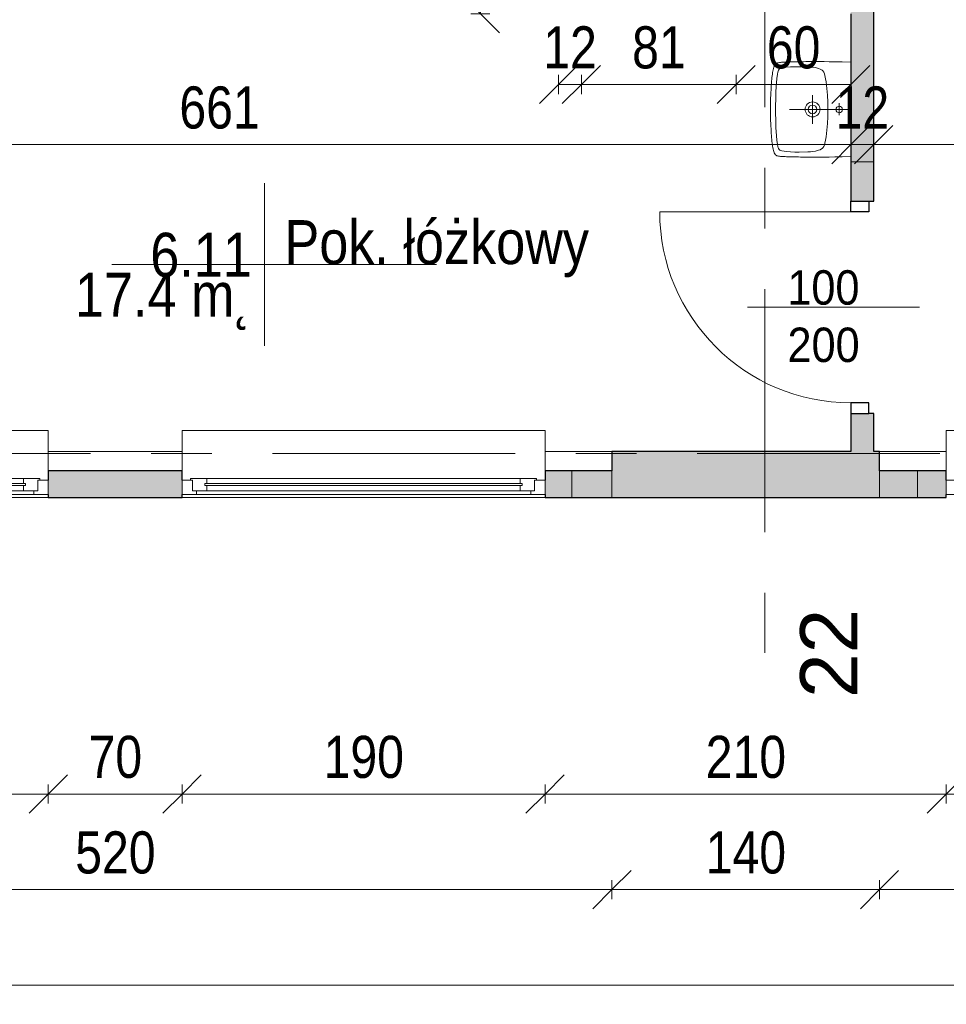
# Model space of a CAD drawing. Header units: centimetres. Extents: x -1743 to 21705, y -8842 to 3590.
# Tile 3 of 44: x -1003 to -518, y -157 to 358. Entities that reach past the tile are written whole.
import ezdxf

# ---------------------------------------------------------------- set-up
doc = ezdxf.new("R2010")
doc.units = ezdxf.units.CM
doc.linetypes.add('Oś', pattern=[222.25, 127, -31.75, 31.75, -31.75])
for name, color, linetype, lineweight in [('A-ANNO-DIMS', 211, 'Continuous', 13), ('A-ANNO-DIMS-100', 211, 'Continuous', 13), ('A-ANNO-NOTE', 131, 'Continuous', 9), ('A-AREA-IDEN', 2, 'Continuous', 13), ('A-DETL-GENF', 92, 'Continuous', 9), ('A-DETL-MEDM', 33, 'Continuous', 25), ('A-DOOR', 31, 'Continuous', 13), ('A-GLAZ', 151, 'Continuous', 13), ('A-WALL', 113, 'Continuous', 13), ('P-SANR-FIXT', 6, 'Continuous', 9), ('S-GRID', 1, 'Continuous', 13), ('S-GRID-IDEN', 1, 'Continuous', 13)]:
    doc.layers.add(name, color=color, linetype=linetype, lineweight=lineweight)
doc.styles.add('Arial', font='arial.ttf', dxfattribs={"width": 0.9, "height": 18})
doc.styles.add('Arial Narrow_2', font='ARIALN.TTF', dxfattribs={"height": 22})
doc.styles.add('Arial_1', font='arial.ttf', dxfattribs={"height": 30})
doc.styles.add('Arial_3', font='arial.ttf', dxfattribs={"width": 0.85, "height": 23})
doc.dimstyles.new('Diagonal_1_100__0_1__1', dxfattribs={"dimscale": 30.48, "dimtxt": 22.515481, "dimasz": 0.656168, "dimexe": 0.164042, "dimexo": 0.0625, "dimgap": 0.065617, "dimtad": 1, "dimdec": 1, "dimrnd": 0.1, "dimdsep": 46, "dimtxsty": 'Arial Narrow_2', "dimblk1": 'OBLIQUE', "dimblk2": 'OBLIQUE', "dimsah": 1, "dimcen": 0.09, "dimazin": 0, "dimtfac": 1, "dimtdec": 4, "dimtix": 1, "dimtmove": 0, "dimatfit": 3, "dimfxl": 0.164042, "dimfxlon": 1, "dimtvp": 1, "dimtolj": 1, "dimtzin": 0, "dimarcsym": 2})

# ---------------------------------------------------------------- blocks, each defined once
blk = doc.blocks.new('Pawilon E_rvt-1-6_piętro IV __13_80 m_ - stan istniejący')
at = {"layer": 'S-GRID', "linetype": 'Oś'}
blk.add_line((368.01, 131.33), (-1702.93, 131.33), dxfattribs=at)
blk = doc.blocks.new('DRZWI 1S - automatyczna etykieta - Drzwi 100-2252143-6_piętro IV __13_80 m_ - stan istniejący')
at = {"layer": 'A-DETL-GENF'}
for p, q in [((-55.5, 6), (-55.5, -3.5)), ((-50, 6), (-55.5, 6)), ((-50, -3.5), (-50, 6)), ((55.5, 6), (50, 6)), ((50, 6), (50, -3.5)), ((55.5, -3.5), (55.5, 6)), ((-55.5, -3.5), (-50, -3.5)), ((50, -3.5), (55.5, -3.5))]:
    blk.add_line(p, q, dxfattribs=at)
at = {"layer": 'A-DETL-MEDM'}
for p, q in [((-50, 6), (-55.5, 6)), ((-55.5, 6), (-55.5, -3.5)), ((-50, -3.5), (-50, 6)), ((50, -3.5), (50, 6)), ((50, 6), (55.5, 6)), ((55.5, 6), (55.5, -3.5)), ((-55.5, -3.5), (-50, -3.5)), ((55.5, -3.5), (50, -3.5))]:
    blk.add_line(p, q, dxfattribs=at)
at = {"layer": 'A-DOOR'}
blk.add_line((50, 6), (50, 106), dxfattribs=at)
blk.add_arc((50, 6), 100, 90, 180, dxfattribs=at)
blk = doc.blocks.new('Okno - automatyczna etykieta - 190x181  _nietypowy podział_-2208509-6_piętro IV __13_80 m_ - stan istniejący')
at = {"layer": 'A-GLAZ'}
for p, q in [((-87.5, 5.5), (-95, 5.5)), ((-95, 5.5), (-95, -2)), ((-95, 5.5), (95, 5.5)), ((-87.5, 3.5), (-87.5, 5.5)), ((87.5, 5.5), (-87.5, 5.5)), ((95, 5.5), (87.5, 5.5)), ((87.5, 5.5), (87.5, 3.5)), ((95, -2), (95, 5.5)), ((-82, 3.5), (-89.5, 3.5)), ((-89.5, 3.5), (-89.5, -2)), ((-89.5, -2), (-89.5, 3.5)), ((-89.5, 3.5), (-87.5, 3.5)), ((83, 0.75), (-83, 0.75)), ((-83, 0.75), (-83, -0.25)), ((-83, -0.25), (-83, 0.75)), ((-83, 0.75), (-82, 0.75)), ((-82, 0.75), (-82, 3.5)), ((82, 3.5), (-82, 3.5)), ((89.5, 3.5), (82, 3.5)), ((82, 3.5), (82, 0.75)), ((82, 0.75), (83, 0.75)), ((83, -0.25), (83, 0.75)), ((83, 0.75), (83, -0.25)), ((87.5, 3.5), (89.5, 3.5)), ((89.5, -2), (89.5, 3.5)), ((89.5, 3.5), (89.5, -2)), ((-95, -2), (-89.5, -2)), ((-89.5, -2), (-90.5, -2)), ((-90.5, -2), (-90.5, -3)), ((-90.5, -3), (-82, -3)), ((-83, -0.25), (83, -0.25)), ((-82, -0.25), (-83, -0.25)), ((-82, -3), (-82, -0.25)), ((82, -3), (-82, -3)), ((82, -0.25), (82, -3)), ((83, -0.25), (82, -0.25)), ((82, -3), (90.5, -3)), ((90.5, -2), (89.5, -2)), ((89.5, -2), (95, -2)), ((90.5, -3), (90.5, -2)), ((-95, -26), (-95, -7)), ((95, -7), (95, -26)), ((-95, -28), (-95, -26)), ((-95, -28), (95, -28)), ((95, -26), (95, -28))]:
    blk.add_line(p, q, dxfattribs=at)
blk = doc.blocks.new('Umywalka koło Nova Pro - Pro 50-1205816-6_piętro IV __13_80 m_ - stan istniejący')
at = {"layer": 'P-SANR-FIXT'}
for p, q in [((-9.61, 46.32), (-8.94, 46.51)), ((-8.94, 46.51), (-9.61, 46.32)), ((-8.94, 46.51), (-8.25, 46.64)), ((-8.25, 46.64), (-8.94, 46.51)), ((-8.25, 46.64), (-7.5, 46.8)), ((-7.5, 46.8), (-8.25, 46.64)), ((-7.5, 46.8), (-6.73, 46.91)), ((-6.73, 46.91), (-7.5, 46.8)), ((-6.73, 46.91), (-5.93, 47.04)), ((-5.93, 47.04), (-6.73, 46.91)), ((-5.93, 47.04), (-5.1, 47.15)), ((-5.1, 47.15), (-5.93, 47.04)), ((-5.1, 47.15), (-4.2, 47.25)), ((-4.2, 47.25), (-5.1, 47.15)), ((-4.2, 47.25), (-3.27, 47.36)), ((-3.27, 47.36), (-4.2, 47.25)), ((-3.27, 47.36), (-2.28, 47.44)), ((-2.28, 47.44), (-3.27, 47.36)), ((-2.28, 47.44), (-1.24, 47.52)), ((-1.24, 47.52), (-2.28, 47.44)), ((-1.24, 47.52), (-0.15, 47.63)), ((-0.15, 47.63), (-1.24, 47.52)), ((-0.15, 47.63), (1.05, 47.71)), ((1.05, 47.71), (-0.15, 47.63)), ((1.05, 47.71), (2.3, 47.76)), ((2.3, 47.76), (1.05, 47.71)), ((2.3, 47.76), (3.66, 47.84)), ((3.66, 47.84), (2.3, 47.76)), ((3.66, 47.84), (5.12, 47.89)), ((5.12, 47.89), (3.66, 47.84)), ((5.12, 47.89), (6.72, 47.95)), ((6.72, 47.95), (5.12, 47.89)), ((6.72, 47.95), (8.45, 47.97)), ((8.45, 47.97), (6.72, 47.95)), ((8.45, 47.97), (10.4, 48)), ((10.4, 48), (8.45, 47.97)), ((10.4, 48), (14.63, 48)), ((14.63, 48), (10.4, 48)), ((14.63, 48), (16.55, 47.97)), ((16.55, 47.97), (14.63, 48)), ((16.55, 47.97), (18.31, 47.95)), ((18.31, 47.95), (16.55, 47.97)), ((18.31, 47.95), (19.88, 47.89)), ((19.88, 47.89), (18.31, 47.95)), ((19.88, 47.89), (21.34, 47.84)), ((21.34, 47.84), (19.88, 47.89)), ((21.34, 47.84), (22.7, 47.76)), ((22.7, 47.76), (21.34, 47.84)), ((22.7, 47.76), (23.98, 47.71)), ((23.98, 47.71), (22.7, 47.76)), ((23.98, 47.71), (25.15, 47.63)), ((25.15, 47.63), (23.98, 47.71)), ((25.15, 47.63), (26.24, 47.52)), ((26.24, 47.52), (25.15, 47.63)), ((26.24, 47.52), (27.31, 47.44)), ((27.31, 47.44), (26.24, 47.52)), ((27.31, 47.44), (28.29, 47.36)), ((28.29, 47.36), (27.31, 47.44)), ((28.29, 47.36), (29.23, 47.25)), ((29.23, 47.25), (28.29, 47.36)), ((29.23, 47.25), (30.1, 47.15)), ((30.1, 47.15), (29.23, 47.25)), ((30.1, 47.15), (30.93, 47.04)), ((30.93, 47.04), (30.1, 47.15)), ((30.93, 47.04), (31.76, 46.91)), ((31.76, 46.91), (30.93, 47.04)), ((31.76, 46.91), (32.5, 46.8)), ((32.5, 46.8), (31.76, 46.91)), ((32.5, 46.8), (33.25, 46.64)), ((33.25, 46.64), (32.5, 46.8)), ((33.25, 46.64), (33.97, 46.51)), ((33.97, 46.51), (33.25, 46.64)), ((33.97, 46.51), (34.63, 46.32)), ((34.63, 46.32), (33.97, 46.51)), ((-12.19, 40.94), (-12.16, 41.58)), ((-12.16, 41.58), (-12.14, 42.22)), ((-12.14, 42.22), (-12.08, 42.81)), ((-12.08, 42.81), (-12, 43.37)), ((-12, 43.37), (-11.92, 43.87)), ((-11.92, 43.87), (-11.82, 44.38)), ((-11.82, 44.38), (-11.71, 44.67)), ((-11.6, 44.96), (-11.79, 44.38)), ((-11.71, 44.67), (-11.6, 44.96)), ((-11.6, 44.96), (-11.26, 45.47)), ((-11.26, 45.47), (-11.6, 44.96)), ((-11.26, 45.47), (-10.8, 45.84)), ((-10.8, 45.84), (-11.26, 45.47)), ((-10.8, 45.84), (-10.24, 46.11)), ((-10.24, 46.11), (-10.8, 45.84)), ((-10.24, 46.11), (-9.61, 46.32)), ((-9.61, 46.32), (-10.24, 46.11)), ((-9.39, 40.94), (-9.21, 42.03)), ((-9.21, 42.03), (-9.05, 42.59)), ((-9.05, 42.59), (-8.86, 43.1)), ((-8.86, 43.1), (-8.7, 43.34)), ((-8.7, 43.34), (-8.51, 43.55)), ((-8.51, 43.55), (-8.03, 43.85)), ((-8.03, 43.85), (-7.53, 44.06)), ((-7.53, 44.06), (-6.97, 44.22)), ((-6.97, 44.22), (-5.88, 44.43)), ((-5.88, 44.43), (-3.64, 44.75)), ((-3.64, 44.75), (-1.4, 44.94)), ((-1.4, 44.94), (3.1, 45.18)), ((3.1, 45.18), (7.6, 45.31)), ((7.6, 45.31), (9.86, 45.39)), ((9.86, 45.39), (11.04, 45.42)), ((11.04, 45.42), (11.7, 45.42)), ((11.7, 45.42), (12.5, 45.44)), ((12.5, 45.44), (13.3, 45.42)), ((13.3, 45.42), (13.99, 45.42)), ((13.99, 45.42), (15.14, 45.39)), ((15.14, 45.39), (17.4, 45.31)), ((17.4, 45.31), (21.9, 45.18)), ((21.9, 45.18), (26.4, 44.94)), ((26.4, 44.94), (28.64, 44.75)), ((28.64, 44.75), (30.88, 44.43)), ((30.88, 44.43), (31.97, 44.22)), ((31.97, 44.22), (32.53, 44.06)), ((32.53, 44.06), (33.06, 43.85)), ((33.06, 43.85), (33.54, 43.55)), ((33.54, 43.55), (33.73, 43.34)), ((33.73, 43.34), (33.86, 43.1)), ((33.86, 43.1), (34.07, 42.59)), ((34.07, 42.59), (34.21, 42.03)), ((34.21, 42.03), (34.39, 40.94)), ((34.63, 46.32), (35.24, 46.11)), ((35.24, 46.11), (34.63, 46.32)), ((35.24, 46.11), (35.8, 45.84)), ((35.8, 45.84), (35.24, 46.11)), ((35.8, 45.84), (36.28, 45.47)), ((36.28, 45.47), (35.8, 45.84)), ((36.28, 45.47), (36.6, 44.96)), ((36.6, 44.96), (36.28, 45.47)), ((36.6, 44.96), (36.82, 44.38)), ((36.82, 44.38), (36.92, 43.87)), ((36.92, 43.87), (37.03, 43.37)), ((37.03, 43.37), (37.08, 42.81)), ((37.08, 42.81), (37.14, 42.22)), ((37.14, 42.22), (37.16, 41.58)), ((37.16, 41.58), (37.19, 40.94)), ((-12.35, 36.65), (-12.32, 37.43)), ((-12.35, 35.88), (-12.35, 36.65)), ((-12.32, 37.43), (-12.3, 38.17)), ((-12.3, 38.17), (-12.27, 38.89)), ((-12.27, 38.89), (-12.24, 39.61)), ((-12.24, 39.61), (-12.22, 40.28)), ((-12.22, 40.28), (-12.19, 40.94)), ((-9.79, 35.32), (-9.71, 37.56)), ((-9.71, 37.56), (-9.53, 39.82)), ((-9.53, 39.82), (-9.39, 40.94)), ((12.5, 6), (12.5, 38)), ((34.39, 40.94), (34.53, 39.82)), ((34.53, 39.82), (34.71, 37.56)), ((34.71, 37.56), (34.82, 35.32)), ((37.19, 40.94), (37.22, 40.28)), ((37.22, 40.28), (37.24, 39.61)), ((37.24, 39.61), (37.27, 38.89)), ((37.27, 38.89), (37.3, 38.17)), ((37.3, 38.17), (37.32, 37.43)), ((37.32, 37.43), (37.35, 36.65)), ((37.35, 36.65), (37.35, 35.88)), ((-12.46, 30.5), (-12.43, 31.46)), ((-12.43, 32.39), (-12.4, 33.3)), ((-12.43, 31.46), (-12.43, 32.39)), ((-12.4, 33.88), (-12.38, 35.06)), ((-12.4, 33.3), (-12.4, 33.88)), ((-12.38, 35.06), (-12.35, 35.88)), ((-9.84, 33.06), (-9.79, 35.32)), ((-9.76, 28.56), (-9.84, 33.06)), ((34.84, 33.06), (34.76, 28.56)), ((34.82, 35.32), (34.84, 33.06)), ((37.35, 35.88), (37.38, 35.06)), ((37.38, 35.06), (37.4, 33.88)), ((37.4, 33.88), (37.43, 33.3)), ((37.43, 33.3), (37.43, 32.39)), ((37.43, 32.39), (37.46, 31.46)), ((37.46, 31.46), (37.46, 30.5)), ((-12.51, 24.3), (-12.48, 26.13)), ((-12.48, 27.81), (-12.46, 29.49)), ((-12.48, 26.13), (-12.48, 27.81)), ((-12.46, 29.49), (-12.46, 30.5)), ((-9.74, 27.87), (-9.76, 28.56)), ((-9.71, 27.55), (-9.74, 27.87)), ((-9.69, 27.15), (-9.71, 27.55)), ((-9.61, 26.27), (-9.69, 27.15)), ((-9.37, 24.54), (-9.61, 26.27)), ((20.01, 26), (5.01, 26)), ((34.63, 26.27), (34.37, 24.54)), ((34.69, 27.15), (34.63, 26.27)), ((34.71, 27.55), (34.69, 27.15)), ((34.74, 27.87), (34.71, 27.55)), ((34.76, 28.56), (34.74, 27.87)), ((37.46, 30.5), (37.48, 29.49)), ((37.48, 29.49), (37.48, 27.81)), ((37.48, 27.81), (37.51, 26.13)), ((37.51, 26.13), (37.51, 22.27)), ((-12.48, 22.27), (-12.51, 24.3)), ((-12.48, 19.98), (-12.48, 22.27)), ((-8.91, 22.86), (-9.37, 24.54)), ((-8.62, 22.03), (-8.91, 22.86)), ((-8.19, 21.26), (-8.62, 22.03)), ((-7.93, 20.91), (-8.19, 21.26)), ((-7.61, 20.62), (-7.93, 20.91)), ((-6.89, 20.14), (-7.61, 20.62)), ((32.61, 20.62), (31.89, 20.14)), ((32.93, 20.91), (32.61, 20.62)), ((33.19, 21.26), (32.93, 20.91)), ((33.62, 22.03), (33.19, 21.26)), ((33.91, 22.86), (33.62, 22.03)), ((34.37, 24.54), (33.91, 22.86)), ((37.51, 22.27), (37.48, 19.98)), ((-12.45, 17.35), (-12.48, 19.98)), ((-12.4, 14.28), (-12.45, 17.35)), ((-6.09, 19.8), (-6.89, 20.14)), ((-5.24, 19.53), (-6.09, 19.8)), ((-3.53, 19.16), (-5.24, 19.53)), ((-1.83, 18.89), (-3.53, 19.16)), ((1.66, 18.49), (-1.83, 18.89)), ((5.15, 18.2), (1.66, 18.49)), ((8.64, 18.06), (5.15, 18.2)), ((10.37, 18.01), (8.64, 18.06)), ((14.63, 18.01), (10.37, 18.01)), ((16.36, 18.06), (14.63, 18.01)), ((19.88, 18.2), (16.36, 18.06)), ((23.34, 18.49), (19.88, 18.2)), ((26.83, 18.89), (23.34, 18.49)), ((28.56, 19.16), (26.83, 18.89)), ((30.26, 19.53), (28.56, 19.16)), ((31.09, 19.8), (30.26, 19.53)), ((31.89, 20.14), (31.09, 19.8)), ((37.45, 17.35), (37.4, 14.28)), ((37.48, 19.98), (37.45, 17.35)), ((-12.32, 10.58), (-12.4, 14.28)), ((-12.19, 6), (-12.32, 10.58)), ((15.72, 12.02), (9.46, 12.02)), ((37.32, 10.58), (37.19, 6)), ((37.4, 14.28), (37.32, 10.58))]:
    blk.add_line(p, q, dxfattribs=at)
for centre, radius in [((12.51, 26), 3.92), ((12.51, 26), 2.28), ((12.5, 12.02), 1.72)]:
    blk.add_circle(centre, radius, dxfattribs=at)
blk = doc.blocks.new('DIMBLOCK28-6_piętro IV __13_80 m_ - stan istniejący')
at = {"layer": 'A-ANNO-DIMS-100'}
for p, q in [((-555.62, 292.9), (-545.62, 302.9)), ((-322.62, 292.9), (-312.62, 302.9)), ((-555.62, 287.9), (-555.62, 297.9)), ((-322.62, 287.9), (-322.62, 297.9)), ((-555.62, 292.9), (-565.62, 282.9)), ((-322.62, 292.9), (-555.62, 292.9)), ((-555.62, 292.9), (-555.62, 287.9)), ((-322.62, 292.9), (-332.62, 282.9)), ((-322.62, 292.9), (-322.62, 287.9))]:
    blk.add_line(p, q, dxfattribs=at)
at = {"layer": 'A-ANNO-DIMS-100', "color": 0, "insert": (-460.03, 323.33), "char_height": 22, "width": 50.1774, "attachment_point": 1, "line_spacing_factor": 0.974696, "style": 'Arial Narrow_2'}
blk.add_mtext('233', dxfattribs=at)
blk = doc.blocks.new('_Oblique')
at = {"color": 0, "linetype": 'ByBlock', "lineweight": -2}
blk.add_line((-0.5, -0.5), (0.5, 0.5), dxfattribs=at)
blk = doc.blocks.new('DIMBLOCK29-6_piętro IV __13_80 m_ - stan istniejący')
at = {"layer": 'A-ANNO-DIMS-100'}
for p, q in [((-567.62, 292.9), (-557.62, 302.9)), ((-555.62, 292.9), (-545.62, 302.9)), ((-567.62, 287.9), (-567.62, 297.9)), ((-555.62, 287.9), (-555.62, 297.9)), ((-567.62, 292.9), (-577.62, 282.9)), ((-555.62, 292.9), (-567.62, 292.9)), ((-567.62, 292.9), (-567.62, 287.9)), ((-555.62, 292.9), (-565.62, 282.9)), ((-555.62, 292.9), (-555.62, 287.9))]:
    blk.add_line(p, q, dxfattribs=at)
at = {"layer": 'A-ANNO-DIMS-100', "color": 0, "insert": (-575.56, 323.33), "char_height": 22, "width": 33.4516, "attachment_point": 1, "line_spacing_factor": 0.974696, "style": 'Arial Narrow_2'}
blk.add_mtext('12', dxfattribs=at)
blk = doc.blocks.new('DIMBLOCK30-6_piętro IV __13_80 m_ - stan istniejący')
at = {"layer": 'A-ANNO-DIMS-100'}
for p, q in [((-1228.62, 292.9), (-1218.62, 302.9)), ((-567.62, 292.9), (-557.62, 302.9)), ((-1228.62, 287.9), (-1228.62, 297.9)), ((-567.62, 287.9), (-567.62, 297.9)), ((-1228.62, 292.9), (-1238.62, 282.9)), ((-567.62, 292.9), (-1228.62, 292.9)), ((-1228.62, 292.9), (-1228.62, 287.9)), ((-567.62, 292.9), (-577.62, 282.9)), ((-567.62, 292.9), (-567.62, 287.9))]:
    blk.add_line(p, q, dxfattribs=at)
at = {"layer": 'A-ANNO-DIMS-100', "color": 0, "insert": (-919.03, 323.33), "char_height": 22, "width": 50.1774, "attachment_point": 1, "line_spacing_factor": 0.974696, "style": 'Arial Narrow_2'}
blk.add_mtext('661', dxfattribs=at)
blk = doc.blocks.new('DIMBLOCK60-6_piętro IV __13_80 m_ - stan istniejący')
at = {"layer": 'A-ANNO-DIMS-100'}
for p, q in [((-1252.62, -146.77), (-1242.62, -136.77)), ((1227.38, -146.77), (1237.38, -136.77)), ((-1252.62, -141.77), (-1252.62, -151.77)), ((-1252.62, -146.77), (-1252.62, -141.77)), ((1227.38, -141.77), (1227.38, -151.77)), ((1227.38, -146.77), (1227.38, -141.77)), ((-1252.62, -146.77), (-1262.62, -156.77)), ((-1252.62, -146.77), (1227.38, -146.77)), ((1227.38, -146.77), (1217.38, -156.77))]:
    blk.add_line(p, q, dxfattribs=at)
at = {"layer": 'A-ANNO-DIMS-100', "color": 0, "insert": (-40.5, -116.33), "char_height": 22, "width": 66.9031, "attachment_point": 1, "line_spacing_factor": 0.974696, "style": 'Arial Narrow_2'}
blk.add_mtext('2480', dxfattribs=at)
blk = doc.blocks.new('DIMBLOCK89-6_piętro IV __13_80 m_ - stan istniejący')
at = {"layer": 'A-ANNO-DIMS-100'}
for p, q in [((-517.62, -46.77), (-507.62, -36.77)), ((-327.62, -46.77), (-317.62, -36.77)), ((-517.62, -41.77), (-517.62, -51.77)), ((-517.62, -46.77), (-517.62, -41.77)), ((-327.62, -41.77), (-327.62, -51.77)), ((-327.62, -46.77), (-327.62, -41.77)), ((-517.62, -46.77), (-527.62, -56.77)), ((-327.62, -46.77), (-517.62, -46.77)), ((-327.62, -46.77), (-337.62, -56.77))]:
    blk.add_line(p, q, dxfattribs=at)
at = {"layer": 'A-ANNO-DIMS-100', "color": 0, "insert": (-443.53, -16.33), "char_height": 22, "width": 50.1774, "attachment_point": 1, "line_spacing_factor": 0.974696, "style": 'Arial Narrow_2'}
blk.add_mtext('190', dxfattribs=at)
blk = doc.blocks.new('DIMBLOCK90-6_piętro IV __13_80 m_ - stan istniejący')
at = {"layer": 'A-ANNO-DIMS-100'}
for p, q in [((-727.62, -46.77), (-717.62, -36.77)), ((-517.62, -46.77), (-507.62, -36.77)), ((-727.62, -41.77), (-727.62, -51.77)), ((-727.62, -46.77), (-727.62, -41.77)), ((-517.62, -41.77), (-517.62, -51.77)), ((-517.62, -46.77), (-517.62, -41.77)), ((-727.62, -46.77), (-737.62, -56.77)), ((-517.62, -46.77), (-727.62, -46.77)), ((-517.62, -46.77), (-527.62, -56.77))]:
    blk.add_line(p, q, dxfattribs=at)
at = {"layer": 'A-ANNO-DIMS-100', "color": 0, "insert": (-643.53, -16.33), "char_height": 22, "width": 50.1774, "attachment_point": 1, "line_spacing_factor": 0.974696, "style": 'Arial Narrow_2'}
blk.add_mtext('210', dxfattribs=at)
blk = doc.blocks.new('DIMBLOCK91-6_piętro IV __13_80 m_ - stan istniejący')
at = {"layer": 'A-ANNO-DIMS-100'}
for p, q in [((-917.62, -46.77), (-907.62, -36.77)), ((-727.62, -46.77), (-717.62, -36.77)), ((-917.62, -41.77), (-917.62, -51.77)), ((-917.62, -46.77), (-917.62, -41.77)), ((-727.62, -41.77), (-727.62, -51.77)), ((-727.62, -46.77), (-727.62, -41.77)), ((-917.62, -46.77), (-927.62, -56.77)), ((-727.62, -46.77), (-917.62, -46.77)), ((-727.62, -46.77), (-737.62, -56.77))]:
    blk.add_line(p, q, dxfattribs=at)
at = {"layer": 'A-ANNO-DIMS-100', "color": 0, "insert": (-843.53, -16.33), "char_height": 22, "width": 50.1774, "attachment_point": 1, "line_spacing_factor": 0.974696, "style": 'Arial Narrow_2'}
blk.add_mtext('190', dxfattribs=at)
blk = doc.blocks.new('DIMBLOCK92-6_piętro IV __13_80 m_ - stan istniejący')
at = {"layer": 'A-ANNO-DIMS-100'}
for p, q in [((-987.62, -46.77), (-977.62, -36.77)), ((-917.62, -46.77), (-907.62, -36.77)), ((-987.62, -41.77), (-987.62, -51.77)), ((-987.62, -46.77), (-987.62, -41.77)), ((-917.62, -41.77), (-917.62, -51.77)), ((-917.62, -46.77), (-917.62, -41.77)), ((-987.62, -46.77), (-997.62, -56.77)), ((-917.62, -46.77), (-987.62, -46.77)), ((-917.62, -46.77), (-927.62, -56.77))]:
    blk.add_line(p, q, dxfattribs=at)
at = {"layer": 'A-ANNO-DIMS-100', "color": 0, "insert": (-966.56, -16.33), "char_height": 22, "width": 33.4516, "attachment_point": 1, "line_spacing_factor": 0.974696, "style": 'Arial Narrow_2'}
blk.add_mtext('70', dxfattribs=at)
blk = doc.blocks.new('DIMBLOCK93-6_piętro IV __13_80 m_ - stan istniejący')
at = {"layer": 'A-ANNO-DIMS-100'}
for p, q in [((-1177.62, -46.77), (-1167.62, -36.77)), ((-987.62, -46.77), (-977.62, -36.77)), ((-1177.62, -41.77), (-1177.62, -51.77)), ((-1177.62, -46.77), (-1177.62, -41.77)), ((-987.62, -41.77), (-987.62, -51.77)), ((-987.62, -46.77), (-987.62, -41.77)), ((-1177.62, -46.77), (-1187.62, -56.77)), ((-987.62, -46.77), (-1177.62, -46.77)), ((-987.62, -46.77), (-997.62, -56.77))]:
    blk.add_line(p, q, dxfattribs=at)
at = {"layer": 'A-ANNO-DIMS-100', "color": 0, "insert": (-1103.53, -16.33), "char_height": 22, "width": 50.1774, "attachment_point": 1, "line_spacing_factor": 0.974696, "style": 'Arial Narrow_2'}
blk.add_mtext('190', dxfattribs=at)
blk = doc.blocks.new('DIMBLOCK97-6_piętro IV __13_80 m_ - stan istniejący')
at = {"layer": 'A-ANNO-DIMS-100'}
for p, q in [((-552.62, -96.77), (-542.62, -86.77)), ((527.38, -96.77), (537.38, -86.77)), ((-552.62, -91.77), (-552.62, -101.77)), ((-552.62, -96.77), (-552.62, -91.77)), ((527.38, -91.77), (527.38, -101.77)), ((527.38, -96.77), (527.38, -91.77)), ((-552.62, -96.77), (-562.62, -106.77)), ((527.38, -96.77), (-552.62, -96.77)), ((527.38, -96.77), (517.38, -106.77))]:
    blk.add_line(p, q, dxfattribs=at)
at = {"layer": 'A-ANNO-DIMS-100', "color": 0, "insert": (-40.5, -66.33), "char_height": 22, "width": 66.9031, "attachment_point": 1, "line_spacing_factor": 0.974696, "style": 'Arial Narrow_2'}
blk.add_mtext('1080', dxfattribs=at)
blk = doc.blocks.new('DIMBLOCK98-6_piętro IV __13_80 m_ - stan istniejący')
at = {"layer": 'A-ANNO-DIMS-100'}
for p, q in [((-692.62, -96.77), (-682.62, -86.77)), ((-552.62, -96.77), (-542.62, -86.77)), ((-692.62, -91.77), (-692.62, -101.77)), ((-692.62, -96.77), (-692.62, -91.77)), ((-552.62, -91.77), (-552.62, -101.77)), ((-552.62, -96.77), (-552.62, -91.77)), ((-692.62, -96.77), (-702.62, -106.77)), ((-552.62, -96.77), (-692.62, -96.77)), ((-552.62, -96.77), (-562.62, -106.77))]:
    blk.add_line(p, q, dxfattribs=at)
at = {"layer": 'A-ANNO-DIMS-100', "color": 0, "insert": (-643.53, -66.33), "char_height": 22, "width": 50.1774, "attachment_point": 1, "line_spacing_factor": 0.974696, "style": 'Arial Narrow_2'}
blk.add_mtext('140', dxfattribs=at)
blk = doc.blocks.new('DIMBLOCK99-6_piętro IV __13_80 m_ - stan istniejący')
at = {"layer": 'A-ANNO-DIMS-100'}
for p, q in [((-1212.62, -96.77), (-1202.62, -86.77)), ((-692.62, -96.77), (-682.62, -86.77)), ((-1212.62, -91.77), (-1212.62, -101.77)), ((-1212.62, -96.77), (-1212.62, -91.77)), ((-692.62, -91.77), (-692.62, -101.77)), ((-692.62, -96.77), (-692.62, -91.77)), ((-1212.62, -96.77), (-1222.62, -106.77)), ((-692.62, -96.77), (-1212.62, -96.77)), ((-692.62, -96.77), (-702.62, -106.77))]:
    blk.add_line(p, q, dxfattribs=at)
at = {"layer": 'A-ANNO-DIMS-100', "color": 0, "insert": (-973.53, -66.33), "char_height": 22, "width": 50.1774, "attachment_point": 1, "line_spacing_factor": 0.974696, "style": 'Arial Narrow_2'}
blk.add_mtext('520', dxfattribs=at)
blk = doc.blocks.new('DIMBLOCK188-6_piętro IV __13_80 m_ - stan istniejący')
at = {"layer": 'A-ANNO-DIMS-100'}
for p, q in [((-720.62, 324.34), (-710.62, 334.34)), ((-708.62, 324.34), (-698.62, 334.34)), ((-720.62, 329.34), (-720.62, 319.34)), ((-720.62, 324.34), (-720.62, 329.34)), ((-708.62, 329.34), (-708.62, 319.34)), ((-708.62, 324.34), (-708.62, 329.34)), ((-720.62, 324.34), (-730.62, 314.34)), ((-720.62, 324.34), (-708.62, 324.34)), ((-708.62, 324.34), (-718.62, 314.34))]:
    blk.add_line(p, q, dxfattribs=at)
at = {"layer": 'A-ANNO-DIMS-100', "color": 0, "insert": (-728.56, 354.78), "char_height": 22, "width": 33.4516, "attachment_point": 1, "line_spacing_factor": 0.974696, "style": 'Arial Narrow_2'}
blk.add_mtext('12', dxfattribs=at)
blk = doc.blocks.new('DIMBLOCK189-6_piętro IV __13_80 m_ - stan istniejący')
at = {"layer": 'A-ANNO-DIMS-100'}
for p, q in [((-708.62, 324.34), (-698.62, 334.34)), ((-627.62, 324.34), (-617.62, 334.34)), ((-708.62, 329.34), (-708.62, 319.34)), ((-708.62, 324.34), (-708.62, 329.34)), ((-627.62, 329.34), (-627.62, 319.34)), ((-627.62, 324.34), (-627.62, 329.34)), ((-708.62, 324.34), (-718.62, 314.34)), ((-708.62, 324.34), (-627.62, 324.34)), ((-627.62, 324.34), (-637.62, 314.34))]:
    blk.add_line(p, q, dxfattribs=at)
at = {"layer": 'A-ANNO-DIMS-100', "color": 0, "insert": (-682.06, 354.78), "char_height": 22, "width": 33.4516, "attachment_point": 1, "line_spacing_factor": 0.974696, "style": 'Arial Narrow_2'}
blk.add_mtext('81', dxfattribs=at)
blk = doc.blocks.new('DIMBLOCK190-6_piętro IV __13_80 m_ - stan istniejący')
at = {"layer": 'A-ANNO-DIMS-100'}
for p, q in [((-627.62, 324.34), (-617.62, 334.34)), ((-567.62, 324.34), (-557.62, 334.34)), ((-627.62, 329.34), (-627.62, 319.34)), ((-627.62, 324.34), (-627.62, 329.34)), ((-567.62, 329.34), (-567.62, 319.34)), ((-567.62, 324.34), (-567.62, 329.34)), ((-627.62, 324.34), (-637.62, 314.34)), ((-627.62, 324.34), (-567.62, 324.34)), ((-567.62, 324.34), (-577.62, 314.34))]:
    blk.add_line(p, q, dxfattribs=at)
at = {"layer": 'A-ANNO-DIMS-100', "color": 0, "insert": (-611.56, 354.78), "char_height": 22, "width": 33.4516, "attachment_point": 1, "line_spacing_factor": 0.974696, "style": 'Arial Narrow_2'}
blk.add_mtext('60', dxfattribs=at)
blk = doc.blocks.new('DIMBLOCK191-6_piętro IV __13_80 m_ - stan istniejący')
at = {"layer": 'A-ANNO-DIMS-100'}
for p, q in [((-761.48, 398.33), (-771.48, 408.33)), ((-766.48, 398.33), (-756.48, 398.33)), ((-761.48, 398.33), (-766.48, 398.33)), ((-761.48, 361.33), (-761.48, 398.33)), ((-761.48, 398.33), (-751.48, 388.33)), ((-761.48, 361.33), (-771.48, 371.33)), ((-756.48, 361.33), (-766.48, 361.33)), ((-761.48, 361.33), (-751.48, 351.33)), ((-761.48, 361.33), (-756.48, 361.33))]:
    blk.add_line(p, q, dxfattribs=at)
at = {"layer": 'A-ANNO-DIMS-100', "color": 0, "insert": (-791.91, 365.89), "char_height": 22, "width": 33.4516, "attachment_point": 1, "rotation": 90, "line_spacing_factor": 0.974696, "style": 'Arial Narrow_2'}
blk.add_mtext('37', dxfattribs=at)
blk = doc.blocks.new('METKA_POMIESZCZENIA2 - Rozbudowana - bez ramki-2396678-6_piętro IV __13_80 m_ - stan istniejący')
at = {"layer": 'A-AREA-IDEN'}
for p, q in [((0, 0.425), (0, 0)), ((0.0976, 0), (-0.8, 0)), ((-0.8, 0), (0.9, 0)), ((0, 0), (0, -0.425))]:
    blk.add_line(p, q, dxfattribs=at)

msp = doc.modelspace()

# ---------------------------------------------------------------- hatches: boundary and pattern name
at = {"layer": 'A-WALL'}
h = msp.add_hatch(color=9, dxfattribs=at)
h.paths.add_polyline_path([(-567.62, 132.33), (-555.62, 132.33), (-555.62, 152.33), (-567.62, 152.33)], flags=0)
h.paths.add_polyline_path([(-567.62, 283.83), (-555.62, 283.83), (-555.62, 612.83), (-567.62, 612.83), (-567.62, 361.33)], flags=0)
h.paths.add_polyline_path([(-567.62, 743.83), (-555.62, 743.83), (-555.62, 1032.83), (-567.62, 1032.83), (-567.62, 788.27)], flags=0)
h.paths.add_polyline_path([(-555.62, 1163.83), (-555.62, 1383.33), (-567.62, 1383.33), (-567.62, 1163.83)], flags=0)
for points in [[(-567.62, 263.33), (-555.62, 263.33), (-555.62, 283.83), (-567.62, 283.83)], [(-692.62, 108.33), (-552.62, 108.33), (-552.62, 132.33), (-692.62, 132.33), (-692.62, 122.33)], [(-719.16, 108.33), (-713.62, 108.33), (-713.62, 122.33), (-727.62, 122.33), (-727.62, 108.33)], [(-532.62, 108.33), (-517.62, 108.33), (-517.62, 122.33), (-532.62, 122.33), (-532.62, 109.83)]]:
    msp.add_hatch(color=9, dxfattribs=at).paths.add_polyline_path(points, flags=0)
h = msp.add_hatch(color=9, dxfattribs=at)
h.paths.add_polyline_path([(-1191.62, 108.33), (-1191.62, 122.33), (-1212.62, 122.33), (-1212.62, 108.33)], flags=0)
h.paths.add_polyline_path([(-983.5, 108.33), (-917.62, 108.33), (-917.62, 122.33), (-987.62, 122.33), (-987.62, 108.33)], flags=0)
h.paths.add_polyline_path([(-692.62, 108.33), (-692.62, 122.33), (-713.62, 122.33), (-713.62, 108.33)], flags=0)
h = msp.add_hatch(color=9, dxfattribs=at)
h.paths.add_polyline_path([(-532.62, 108.33), (-532.62, 122.33), (-552.62, 122.33), (-552.62, 108.33), (-537.21, 108.33)], flags=0)
h.paths.add_polyline_path([(-327.62, 108.33), (-257.62, 108.33), (-257.62, 122.33), (-327.62, 122.33), (-327.62, 109.83)], flags=0)
h.paths.add_polyline_path([(-47.62, 108.33), (22.38, 108.33), (22.38, 122.33), (-47.62, 122.33), (-47.62, 109.83)], flags=0)
h.paths.add_polyline_path([(236.5, 108.33), (302.38, 108.33), (302.38, 122.33), (232.38, 122.33), (232.38, 108.33)], flags=0)
h.paths.add_polyline_path([(492.38, 108.33), (527.38, 108.33), (527.38, 122.33), (492.38, 122.33), (492.38, 109.83)], flags=0)

# ---------------------------------------------------------------- linework, layer by layer
at = {"layer": 'A-ANNO-NOTE', "lineweight": 13}
msp.add_line((-531.62, 207.83), (-621.62, 207.83), dxfattribs=at)
at = {"layer": 'A-WALL', "color": 7, "lineweight": 25}
for p, q in [((-555.62, 263.33), (-555.62, 622.83)), ((-567.62, 361.33), (-567.62, 263.33)), ((-558.12, 263.33), (-555.62, 263.33)), ((-567.62, 152.33), (-567.62, 132.33)), ((-555.62, 152.33), (-558.12, 152.33)), ((-555.62, 132.33), (-555.62, 152.33)), ((-567.62, 132.33), (-692.62, 132.33)), ((-692.62, 132.33), (-692.62, 122.33)), ((-552.62, 132.33), (-555.62, 132.33)), ((-552.62, 122.33), (-552.62, 132.33)), ((-917.62, 122.33), (-987.62, 122.33)), ((-987.62, 122.33), (-987.62, 117.33)), ((-917.62, 117.33), (-917.62, 122.33)), ((-692.62, 122.33), (-727.62, 122.33)), ((-727.62, 122.33), (-727.62, 117.33)), ((-517.62, 122.33), (-552.62, 122.33)), ((-517.62, 117.33), (-517.62, 122.33)), ((-987.62, 109.83), (-987.62, 108.33)), ((-987.62, 108.33), (-917.62, 108.33)), ((-917.62, 108.33), (-917.62, 109.83)), ((-727.62, 109.83), (-727.62, 108.33)), ((-727.62, 108.33), (-517.62, 108.33)), ((-517.62, 108.33), (-517.62, 109.83))]:
    msp.add_line(p, q, dxfattribs=at)
at = {"layer": 'A-WALL'}
for p, q in [((-567.62, 283.83), (-555.62, 283.83)), ((-987.62, 132.33), (-917.62, 132.33)), ((-727.62, 132.33), (-692.62, 132.33)), ((-552.62, 132.33), (-517.62, 132.33)), ((-713.62, 122.33), (-713.62, 108.33)), ((-692.62, 122.33), (-692.62, 108.33)), ((-552.62, 108.33), (-552.62, 122.33)), ((-532.62, 108.33), (-532.62, 122.33)), ((-987.62, 108.33), (-1177.62, 108.33)), ((-727.62, 108.33), (-917.62, 108.33))]:
    msp.add_line(p, q, dxfattribs=at)
at = {"layer": 'S-GRID', "linetype": 'Oś'}
msp.add_line((-612.62, 2884.27), (-612.62, 27.13), dxfattribs=at)

# ---------------------------------------------------------------- block references
at = {"lineweight": 5}
msp.add_blockref('Pawilon E_rvt-1-6_piętro IV __13_80 m_ - stan istniejący', (0, 0), dxfattribs=at)
at = {"layer": 'A-AREA-IDEN', "xscale": 99.99999999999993, "yscale": 99.99999999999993, "zscale": 99.99999999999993}
msp.add_blockref('METKA_POMIESZCZENIA2 - Rozbudowana - bez ramki-2396678-6_piętro IV __13_80 m_ - stan istniejący', (-874.44, 230.24), dxfattribs=at)
at = {"layer": 'A-DOOR', "rotation": 89.9999999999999}
msp.add_blockref('DRZWI 1S - automatyczna etykieta - Drzwi 100-2252143-6_piętro IV __13_80 m_ - stan istniejący', (-561.62, 207.83), dxfattribs=at)
at = {"layer": 'A-GLAZ', "rotation": 180}
for p in [(-1082.62, 115.33), (-822.62, 115.33), (-422.62, 115.33)]:
    msp.add_blockref('Okno - automatyczna etykieta - 190x181  _nietypowy podział_-2208509-6_piętro IV __13_80 m_ - stan istniejący', p, dxfattribs=at)
at = {"layer": 'P-SANR-FIXT', "rotation": 89.9999999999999}
msp.add_blockref('Umywalka koło Nova Pro - Pro 50-1205816-6_piętro IV __13_80 m_ - stan istniejący', (-561.62, 298.83), dxfattribs=at)

# ---------------------------------------------------------------- texts
at = {"layer": 'A-ANNO-NOTE', "lineweight": 211, "char_height": 18, "width": 38.07, "attachment_point": 5, "line_spacing_factor": 0.936439, "style": 'Arial'}
for s, insert in [('\\pxqc,t6.35,12.7,19.05,25.4,31.75,38.1,44.45,50.8,57.15,63.5,69.85,76.2,82.55,88.9,95.25,101.6,107.95,114.3,120.65,127,133.35,139.7,146.05,152.4,158.75,165.1,171.45,177.8,184.15,190.5,196.85,203.2;{100}', (-581.95, 218.06)), ('\\pxqc,t6.35,12.7,19.05,25.4,31.75,38.1,44.45,50.8,57.15,63.5,69.85,76.2,82.55,88.9,95.25,101.6,107.95,114.3,120.65,127,133.35,139.7,146.05,152.4,158.75,165.1,171.45,177.8,184.15,190.5,196.85,203.2;{200}', (-581.86, 188.06)), ('\\pxqc,t6.35,12.7,19.05,25.4,31.75,38.1,44.45,50.8,57.15,63.5,69.85,76.2,82.55,88.9,95.25,101.6,107.95,114.3,120.65,127,133.35,139.7,146.05,152.4,158.75,165.1,171.45,177.8,184.15,190.5,196.85,203.2;{200}', (-581.86, 188.06))]:
    msp.add_mtext(s, dxfattribs=dict(at, insert=insert))
at = {"layer": 'A-AREA-IDEN', "char_height": 23, "line_spacing_factor": 0.936439, "style": 'Arial_3'}
for s, insert, width, attachment_point in [('\\pxt3.69565,7.3913,11.08696,14.78261,18.47826,22.17391,25.86957,29.56522,33.26087,36.95652,40.65217,44.34783,48.04348,51.73913,55.43478,59.13043,62.82609,66.52174,70.21739,73.91304,77.6087,81.30435,85,88.69565,92.3913,96.08696,99.78261,103.47826,107.17391,110.86957,114.56522,118.26087;{Pok. łóżkowy}', (-864.01, 223.46), 156.91, 7), ('\\pxqr,t3.69565,7.3913,11.08696,14.78261,18.47826,22.17391,25.86957,29.56522,33.26087,36.95652,40.65217,44.34783,48.04348,51.73913,55.43478,59.13043,62.82609,66.52174,70.21739,73.91304,77.6087,81.30435,85,88.69565,92.3913,96.08696,99.78261,103.47826,107.17391,110.86957,114.56522,118.26087;{6.11}', (-881.1, 223.46), 52.87, 9), ('\\pxqr,t3.69565,7.3913,11.08696,14.78261,18.47826,22.17391,25.86957,29.56522,33.26087,36.95652,40.65217,44.34783,48.04348,51.73913,55.43478,59.13043,62.82609,66.52174,70.21739,73.91304,77.6087,81.30435,85,88.69565,92.3913,96.08696,99.78261,103.47826,107.17391,110.86957,114.56522,118.26087;{17.4 m˛}', (-881.1, 225.85), 91.63, 3)]:
    msp.add_mtext(s, dxfattribs=dict(at, insert=insert, width=width, attachment_point=attachment_point))
at = {"layer": 'S-GRID-IDEN', "insert": (-579.12, 26.79), "char_height": 30, "width": 48.3, "attachment_point": 5, "rotation": 90, "line_spacing_factor": 0.936439, "style": 'Arial_1'}
msp.add_mtext('\\pxqc,t4.23333,8.46667,12.7,16.93333,21.16667,25.4,29.63333,33.86667,38.1,42.33333,46.56667,50.8,55.03333,59.26667,63.5,67.73333,71.96667,76.2,80.43333,84.66667,88.9,93.13333,97.36667,101.6,105.83333,110.06667,114.3,118.53333,122.76667,127,131.23333,135.46667;{22}', dxfattribs=at)

# ---------------------------------------------------------------- dimensions: what is measured, and where the dimension line sits
at = {"layer": 'A-ANNO-DIMS'}
for base, p1, p2, angle, override, picture, middle in [((-761.48, 398.33), (-756.48, 361.33), (-766.48, 398.33), 90, {"dimpost": '<>', "dimfxl": 38.327536}, 'DIMBLOCK191-6_piętro IV __13_80 m_ - stan istniejący', (-774.71, 379.83)), ((-708.62, 324.34), (-720.62, 329.34), (-708.62, 329.34), 0, {"dimpost": '<>', "dimfxl": 12}, 'DIMBLOCK188-6_piętro IV __13_80 m_ - stan istniejący', (-714.62, 337.39)), ((-627.62, 324.34), (-708.62, 329.34), (-627.62, 329.34), 0, {"dimpost": '<>', "dimfxl": 81}, 'DIMBLOCK189-6_piętro IV __13_80 m_ - stan istniejący', (-668.12, 337.58)), ((-567.62, 324.34), (-627.62, 329.34), (-567.62, 329.34), 0, {"dimpost": '<>', "dimfxl": 60}, 'DIMBLOCK190-6_piętro IV __13_80 m_ - stan istniejący', (-597.62, 337.58)), ((-1177.62, -46.77), (-987.62, -41.77), (-1177.62, -41.77), 0, {"dimpost": '<>', "dimfxl": 190}, 'DIMBLOCK93-6_piętro IV __13_80 m_ - stan istniejący', (-1082.62, -33.53)), ((-987.62, -46.77), (-917.62, -41.77), (-987.62, -41.77), 0, {"dimpost": '<>', "dimfxl": 70}, 'DIMBLOCK92-6_piętro IV __13_80 m_ - stan istniejący', (-952.62, -33.53)), ((-917.62, -46.77), (-727.62, -41.77), (-917.62, -41.77), 0, {"dimpost": '<>', "dimfxl": 190}, 'DIMBLOCK91-6_piętro IV __13_80 m_ - stan istniejący', (-822.62, -33.53)), ((-727.62, -46.77), (-517.62, -41.77), (-727.62, -41.77), 0, {"dimpost": '<>', "dimfxl": 210}, 'DIMBLOCK90-6_piętro IV __13_80 m_ - stan istniejący', (-622.62, -33.53)), ((-517.62, -46.77), (-327.62, -41.77), (-517.62, -41.77), 0, {"dimpost": '<>', "dimfxl": 190}, 'DIMBLOCK89-6_piętro IV __13_80 m_ - stan istniejący', (-422.62, -33.53))]:
    dim = msp.add_linear_dim(base=base, p1=p1, p2=p2, angle=angle, dimstyle='Diagonal_1_100__0_1__1', override=override, dxfattribs=at)
    dim.commit()
    dim.dimension.update_dxf_attribs({"geometry": picture, "text_midpoint": middle})
for base, p1, p2, override, picture, middle in [((-1228.62, 292.9), (-567.62, 287.9), (-1228.62, 287.9), {"dimpost": '<>', "dimfxl": 661}, 'DIMBLOCK30-6_piętro IV __13_80 m_ - stan istniejący', (-898.12, 306.13)), ((-567.62, 292.9), (-555.62, 287.9), (-567.62, 287.9), {"dimpost": '<>', "dimfxl": 12}, 'DIMBLOCK29-6_piętro IV __13_80 m_ - stan istniejący', (-561.62, 305.94)), ((-555.62, 292.9), (-322.62, 287.9), (-555.62, 287.9), {"dimpost": '<>', "dimfxl": 233}, 'DIMBLOCK28-6_piętro IV __13_80 m_ - stan istniejący', (-439.12, 306.13)), ((-1212.62, -96.77), (-692.62, -91.77), (-1212.62, -91.77), {"dimpost": '<>', "dimfxl": 520}, 'DIMBLOCK99-6_piętro IV __13_80 m_ - stan istniejący', (-952.62, -83.53)), ((-692.62, -96.77), (-552.62, -91.77), (-692.62, -91.77), {"dimpost": '<>', "dimfxl": 140}, 'DIMBLOCK98-6_piętro IV __13_80 m_ - stan istniejący', (-622.62, -83.53)), ((-552.62, -96.77), (527.38, -91.77), (-552.62, -91.77), {"dimpost": '<>', "dimfxl": 1080}, 'DIMBLOCK97-6_piętro IV __13_80 m_ - stan istniejący', (-12.62, -83.53)), ((1227.38, -146.77), (-1252.62, -141.77), (1227.38, -141.77), {"dimpost": '<>', "dimfxl": 2480}, 'DIMBLOCK60-6_piętro IV __13_80 m_ - stan istniejący', (-12.62, -133.53))]:
    dim = msp.add_linear_dim(base=base, p1=p1, p2=p2, dimstyle='Diagonal_1_100__0_1__1', override=override, dxfattribs=at)
    dim.commit()
    dim.dimension.update_dxf_attribs({"geometry": picture, "text_midpoint": middle})

doc.saveas('drawing.dxf')
